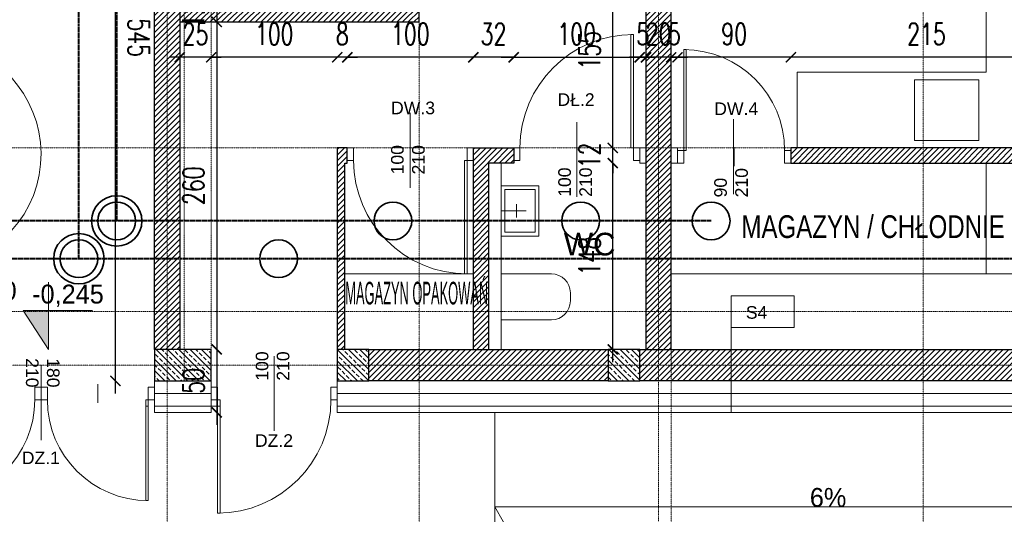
# Model space of a CAD drawing. Header units: millimetres. Extents: x -115268 to 140687, y -37779 to 24471.
# Tile 103 of 256: x 53173 to 53955, y -6718 to -6325. Entities that reach past the tile are written whole.
import ezdxf
from ezdxf.enums import TextEntityAlignment as Align

# ---------------------------------------------------------------- set-up
doc = ezdxf.new("R2010")
doc.units = ezdxf.units.MM
doc.header["$PDMODE"] = 2
doc.header["$PDSIZE"] = 1
for name, pattern in [('AUSGEZOGEN', [0]), ('DASHDOT', [1, 0.5, -0.25, 0, -0.25]), ('DASHED', [19.05, 12.7, -6.35])]:
    doc.linetypes.add(name, pattern=pattern)
doc.layers.get('0').update_dxf_attribs({"lineweight": 9})
for name, color, linetype, lineweight in [('A opis', 1, 'Continuous', 13), ('A stolarka', 4, 'Continuous', 9), ('A wyp ruchome', 253, 'Continuous', 9), ('A_CIENKA', 7, 'Continuous', 9), ('A_HATCH', 8, 'Continuous', 9), ('A_IZOLACJA', 8, 'ZIGZAG', 9), ('A_KONSTRUKCJA', 3, 'Continuous', 25), ('A_MUROWANE', 30, 'Continuous', 25), ('A_OSIE', 1, 'DASHDOT', 9), ('A_PRZERYW', 8, 'DASHED', 9), ('\x9dciany', 7, 'Continuous', 9)]:
    doc.layers.add(name, color=color, linetype=linetype, lineweight=lineweight)
doc.layers.add('A_WYMIAR', color=253, linetype='Continuous', lineweight=5, transparency=0.2)
doc.styles.add('Arial', font='arial.ttf')
doc.styles.add('Arial CE', font='arial.ttf')
doc.styles.add('romans 1-100', font='romans.shx', dxfattribs={"width": 0.7, "height": 17})
doc.linetypes.add('ZIGZAG', pattern='A,0.00254,-5.08,[131,ltypeshp.shx,S=5.08,R=0,X=-5.08,Y=0],-10.16,[131,ltypeshp.shx,S=5.08,R=180,X=5.08,Y=0],-5.08', length=20.32254)
doc.dimstyles.new('___SKALA_1_100', dxfattribs={"dimscale": 10, "dimtxt": 17, "dimasz": 0.8, "dimexe": 2, "dimexo": 2, "dimgap": 1, "dimtad": 1, "dimdec": 4, "dimrnd": 0.5, "dimdsep": 46, "dimtxsty": 'romans 1-100', "dimblk": 'ARCHTICK', "dimcen": 0.1, "dimdle": 1, "dimse1": 1, "dimse2": 1, "dimadec": 0, "dimazin": 0, "dimtfac": 1, "dimtdec": 4, "dimtix": 1, "dimtmove": 0, "dimatfit": 3, "dimldrblk": 'ARCHTICK', "dimfxl": 6, "dimfxlon": 1, "dimtolj": 1, "dimarcsym": 0})
pattern_1 = [(45, (0, -25), (-4.4901, 4.4901), []), (45, (4.49, -25), (-4.4901, 4.4901), [3.175, -1.5875])]

# ---------------------------------------------------------------- blocks, each defined once
blk = doc.blocks.new('AnonymMegaMac_nNn02')
at = {"layer": 'A stolarka', "color": 3, "linetype": 'AUSGEZOGEN', "lineweight": 0}
blk.add_line((39100.27, -9107.11), (39100.27, -9092.11), dxfattribs=at)
at = {"layer": 'A stolarka', "color": 7, "linetype": 'AUSGEZOGEN', "lineweight": 0}
for points in [[(39055.27, -9094.61), (39060.27, -9094.61), (39060.27, -9104.61), (39055.27, -9104.61)], [(39140.27, -9094.61), (39145.27, -9094.61), (39145.27, -9104.61), (39140.27, -9104.61)], [(39060.27, -9104.61), (39062.27, -9104.61), (39062.27, -9184.61), (39060.27, -9184.61)]]:
    blk.add_lwpolyline(points, close=True, dxfattribs=at)
at = {"layer": 'A stolarka', "color": 8, "linetype": 'AUSGEZOGEN', "lineweight": 0}
blk.add_arc((39060.27, -9104.61), 80, 270, 360, dxfattribs=at)
blk = doc.blocks.new('AnonymMegaMac_nNn03')
at = {"layer": 'A stolarka', "color": 3, "linetype": 'AUSGEZOGEN', "lineweight": 0}
blk.add_line((39190.27, -9107.11), (39190.27, -9092.11), dxfattribs=at)
at = {"layer": 'A stolarka', "color": 7, "linetype": 'AUSGEZOGEN', "lineweight": 0}
for points in [[(39150.27, -9094.61), (39145.27, -9094.61), (39145.27, -9104.61), (39150.27, -9104.61)], [(39235.27, -9094.61), (39230.27, -9094.61), (39230.27, -9104.61), (39235.27, -9104.61)], [(39230.27, -9104.61), (39228.27, -9104.61), (39228.27, -9184.61), (39230.27, -9184.61)]]:
    blk.add_lwpolyline(points, close=True, dxfattribs=at)
at = {"layer": 'A stolarka', "color": 8, "linetype": 'AUSGEZOGEN', "lineweight": 0}
blk.add_arc((39230.27, -9104.61), 80, 180, 270, dxfattribs=at)
blk = doc.blocks.new('AnonymMegaMac_nNn017')
at = {"layer": 'A stolarka', "color": 3, "linetype": 'AUSGEZOGEN', "lineweight": 0}
blk.add_line((39057.77, -8954.61), (39042.77, -8954.61), dxfattribs=at)
at = {"layer": 'A stolarka', "color": 7, "linetype": 'AUSGEZOGEN', "lineweight": 0}
for points in [[(39055.27, -8909.61), (39057.24, -8909.96), (39072.86, -8821.33), (39070.89, -8820.98)], [(39045.27, -8904.61), (39045.27, -8909.61), (39055.27, -8909.61), (39055.27, -8904.61)], [(39045.27, -8999.61), (39045.27, -9004.61), (39055.27, -9004.61), (39055.27, -8999.61)]]:
    blk.add_lwpolyline(points, close=True, dxfattribs=at)
at = {"layer": 'A stolarka', "color": 8, "linetype": 'AUSGEZOGEN', "lineweight": 0}
blk.add_arc((39055.27, -8909.61), 90, 270, 80, dxfattribs=at)
blk = doc.blocks.new('AnonymMegaMac_nNn023')
at = {"layer": 'A stolarka', "color": 3, "linetype": 'AUSGEZOGEN', "lineweight": 0}
blk.add_line((39695.27, -8904.11), (39695.27, -8919.11), dxfattribs=at)
at = {"layer": 'A stolarka', "color": 7, "linetype": 'AUSGEZOGEN', "lineweight": 0}
for points in [[(39655.27, -8906.61), (39657.27, -8906.61), (39657.27, -8826.61), (39655.27, -8826.61)], [(39650.27, -8916.61), (39655.27, -8916.61), (39655.27, -8906.61), (39650.27, -8906.61)], [(39735.27, -8916.61), (39740.27, -8916.61), (39740.27, -8906.61), (39735.27, -8906.61)]]:
    blk.add_lwpolyline(points, close=True, dxfattribs=at)
at = {"layer": 'A stolarka', "color": 8, "linetype": 'AUSGEZOGEN', "lineweight": 0}
blk.add_arc((39655.27, -8906.61), 80, 0, 90, dxfattribs=at)
blk = doc.blocks.new('bateria_nNn033')
at = {"layer": 'A wyp ruchome', "color": 8, "linetype": 'AUSGEZOGEN', "lineweight": 0}
for points in [[(39522.58, -8960), (39522.58, -8949.23)], [(39510.27, -8954.61), (39530.27, -8954.61)]]:
    blk.add_lwpolyline(points, dxfattribs=at)
blk = doc.blocks.new('bateria1_nNn032')
blk.add_blockref('bateria_nNn033', (0, 0))
blk = doc.blocks.new('AnonymMegaMac_nNn046')
at = {"layer": 'A stolarka', "color": 3, "linetype": 'AUSGEZOGEN', "lineweight": 0}
blk.add_line((39330.27, -9107.11), (39330.27, -9092.11), dxfattribs=at)
at = {"layer": 'A stolarka', "color": 7, "linetype": 'AUSGEZOGEN', "lineweight": 0}
for points in [[(39280.27, -9094.61), (39285.27, -9094.61), (39285.27, -9104.61), (39280.27, -9104.61)], [(39375.27, -9094.61), (39380.27, -9094.61), (39380.27, -9104.61), (39375.27, -9104.61)], [(39285.27, -9104.61), (39287.27, -9104.61), (39287.27, -9194.61), (39285.27, -9194.61)]]:
    blk.add_lwpolyline(points, close=True, dxfattribs=at)
at = {"layer": 'A stolarka', "color": 8, "linetype": 'AUSGEZOGEN', "lineweight": 0}
blk.add_arc((39285.27, -9104.61), 90, 270, 360, dxfattribs=at)
blk = doc.blocks.new('AnonymMegaMac_nNn047')
at = {"layer": 'A stolarka', "color": 3, "linetype": 'AUSGEZOGEN', "lineweight": 0}
blk.add_line((39438.27, -8917.11), (39438.27, -8902.11), dxfattribs=at)
at = {"layer": 'A stolarka', "color": 7, "linetype": 'AUSGEZOGEN', "lineweight": 0}
for points in [[(39393.27, -8904.61), (39388.27, -8904.61), (39388.27, -8914.61), (39393.27, -8914.61)], [(39488.27, -8904.61), (39483.27, -8904.61), (39483.27, -8914.61), (39488.27, -8914.61)], [(39483.27, -8914.61), (39481.27, -8914.61), (39481.27, -9004.61), (39483.27, -9004.61)]]:
    blk.add_lwpolyline(points, close=True, dxfattribs=at)
at = {"layer": 'A stolarka', "color": 8, "linetype": 'AUSGEZOGEN', "lineweight": 0}
blk.add_arc((39483.27, -8914.61), 90, 180, 270, dxfattribs=at)
blk = doc.blocks.new('AnonymMegaMac_nNn048')
at = {"layer": 'A stolarka', "color": 3, "linetype": 'AUSGEZOGEN', "lineweight": 0}
blk.add_line((39570.27, -8902.11), (39570.27, -8917.11), dxfattribs=at)
at = {"layer": 'A stolarka', "color": 7, "linetype": 'AUSGEZOGEN', "lineweight": 0}
for points in [[(39615.27, -8904.61), (39613.27, -8904.61), (39613.27, -8814.61), (39615.27, -8814.61)], [(39525.27, -8914.61), (39520.27, -8914.61), (39520.27, -8904.61), (39525.27, -8904.61)], [(39620.27, -8914.61), (39615.27, -8914.61), (39615.27, -8904.61), (39620.27, -8904.61)]]:
    blk.add_lwpolyline(points, close=True, dxfattribs=at)
at = {"layer": 'A stolarka', "color": 8, "linetype": 'AUSGEZOGEN', "lineweight": 0}
blk.add_arc((39615.27, -8904.61), 90, 90, 180, dxfattribs=at)
blk = doc.blocks.new('_ArchTick')
at = {"color": 0, "linetype": 'ByBlock', "const_width": 0.15}
blk.add_lwpolyline([(-0.5, -0.5), (0.5, 0.5)], dxfattribs=at)
blk = doc.blocks.new('*D221')
at = {"layer": 'A_WYMIAR', "color": 0, "lineweight": -2, "transparency": 16777216}
blk.add_line((51670.47, -7123.57), (54060.47, -7123.57), dxfattribs=at)
at = {"layer": 'Defpoints', "color": 0, "transparency": 16777216}
for p in [(51680.47, -4432.31), (54050.47, -6032.31), (54050.47, -7123.57)]:
    blk.add_point(p, dxfattribs=at)
at = {"layer": 'A_WYMIAR', "color": 0, "lineweight": -2, "transparency": 16777216, "xscale": 8, "yscale": 8, "zscale": 8, "rotation": 180}
blk.add_blockref('_ArchTick', (51680.47, -7123.57), dxfattribs=at)
at = {"layer": 'A_WYMIAR', "color": 0, "lineweight": -2, "transparency": 16777216, "xscale": 8, "yscale": 8, "zscale": 8}
blk.add_blockref('_ArchTick', (54050.47, -7123.57), dxfattribs=at)
at = {"layer": 'A_WYMIAR', "color": 0, "transparency": 16777216, "insert": (52865.47, -7105.07), "char_height": 17, "attachment_point": 5, "style": 'romans 1-100'}
blk.add_mtext('\\A1;2370', dxfattribs=at)
blk = doc.blocks.new('*D297')
at = {"layer": 'A_WYMIAR', "color": 0, "lineweight": -2, "transparency": 16777216}
for p, q in [((53329.9, -6314.63), (53329.9, -6306.63)), ((53329.9, -6314.63), (53329.9, -6326.63)), ((53329.9, -6326.63), (53329.9, -6334.63))]:
    blk.add_line(p, q, dxfattribs=at)
at = {"layer": 'Defpoints', "color": 0, "transparency": 16777216}
for p in [(53329.84, -6314.63), (53329.84, -6326.63), (53329.9, -6326.63)]:
    blk.add_point(p, dxfattribs=at)
at = {"layer": 'A_WYMIAR', "color": 0, "lineweight": -2, "transparency": 16777216, "xscale": 8, "yscale": 8, "zscale": 8}
for p, rotation in [((53329.9, -6314.63), 270), ((53329.9, -6326.63), 90)]:
    blk.add_blockref('_ArchTick', p, dxfattribs=dict(at, rotation=rotation))
at = {"layer": 'A_WYMIAR', "color": 0, "transparency": 16777216, "insert": (53311.4, -6320.63), "char_height": 17, "attachment_point": 5, "rotation": 90, "style": 'romans 1-100'}
blk.add_mtext('\\A1;12', dxfattribs=at)
blk = doc.blocks.new('*D298')
at = {"layer": 'A_WYMIAR', "color": 0, "lineweight": -2, "transparency": 16777216}
blk.add_line((53329.9, -6316.63), (53329.9, -6596.63), dxfattribs=at)
at = {"layer": 'Defpoints', "color": 0, "transparency": 16777216}
for p in [(53329.84, -6326.63), (53325.47, -6586.63), (53329.9, -6586.63)]:
    blk.add_point(p, dxfattribs=at)
at = {"layer": 'A_WYMIAR', "color": 0, "lineweight": -2, "transparency": 16777216, "xscale": 8, "yscale": 8, "zscale": 8}
for p, rotation in [((53329.9, -6326.63), 90), ((53329.9, -6586.63), 270)]:
    blk.add_blockref('_ArchTick', p, dxfattribs=dict(at, rotation=rotation))
at = {"layer": 'A_WYMIAR', "color": 0, "transparency": 16777216, "insert": (53311.4, -6456.63), "char_height": 17, "attachment_point": 5, "rotation": 90, "style": 'romans 1-100'}
blk.add_mtext('\\A1;260', dxfattribs=at)
blk = doc.blocks.new('*D299')
at = {"layer": 'A_WYMIAR', "color": 0, "lineweight": -2, "transparency": 16777216}
blk.add_line((53329.9, -6576.63), (53329.9, -6646.63), dxfattribs=at)
at = {"layer": 'Defpoints', "color": 0, "transparency": 16777216}
for p in [(53325.47, -6586.63), (53325.47, -6636.63), (53329.9, -6636.63)]:
    blk.add_point(p, dxfattribs=at)
at = {"layer": 'A_WYMIAR', "color": 0, "lineweight": -2, "transparency": 16777216, "xscale": 8, "yscale": 8, "zscale": 8}
for p, rotation in [((53329.9, -6586.63), 90), ((53329.9, -6636.63), 270)]:
    blk.add_blockref('_ArchTick', p, dxfattribs=dict(at, rotation=rotation))
at = {"layer": 'A_WYMIAR', "color": 0, "transparency": 16777216, "insert": (53311.4, -6611.63), "char_height": 17, "attachment_point": 5, "rotation": 90, "style": 'romans 1-100'}
blk.add_mtext('\\A1;50', dxfattribs=at)
blk = doc.blocks.new('*D599')
at = {"layer": 'A_WYMIAR', "color": 0, "lineweight": -2, "transparency": 16777216}
blk.add_line((54010.47, -6354.69), (53775.47, -6354.69), dxfattribs=at)
at = {"layer": 'Defpoints', "color": 0, "transparency": 16777216}
for p in [(53785.47, -6354.69), (53785.47, -6426.63), (54000.47, -6426.63)]:
    blk.add_point(p, dxfattribs=at)
at = {"layer": 'A_WYMIAR', "color": 0, "lineweight": -2, "transparency": 16777216, "xscale": 8, "yscale": 8, "zscale": 8, "rotation": 180}
blk.add_blockref('_ArchTick', (53785.47, -6354.69), dxfattribs=at)
at = {"layer": 'A_WYMIAR', "color": 0, "lineweight": -2, "transparency": 16777216, "xscale": 8, "yscale": 8, "zscale": 8}
blk.add_blockref('_ArchTick', (54000.47, -6354.69), dxfattribs=at)
at = {"layer": 'A_WYMIAR', "color": 0, "transparency": 16777216, "insert": (53892.97, -6336.19), "char_height": 17, "attachment_point": 5, "style": 'romans 1-100'}
blk.add_mtext('\\A1;215', dxfattribs=at)
blk = doc.blocks.new('*D600')
at = {"layer": 'A_WYMIAR', "color": 0, "lineweight": -2, "transparency": 16777216}
blk.add_line((53795.47, -6354.69), (53685.47, -6354.69), dxfattribs=at)
at = {"layer": 'Defpoints', "color": 0, "transparency": 16777216}
for p in [(53695.47, -6354.69), (53785.47, -6426.63), (53695.47, -6438.63)]:
    blk.add_point(p, dxfattribs=at)
at = {"layer": 'A_WYMIAR', "color": 0, "lineweight": -2, "transparency": 16777216, "xscale": 8, "yscale": 8, "zscale": 8, "rotation": 180}
blk.add_blockref('_ArchTick', (53695.47, -6354.69), dxfattribs=at)
at = {"layer": 'A_WYMIAR', "color": 0, "lineweight": -2, "transparency": 16777216, "xscale": 8, "yscale": 8, "zscale": 8}
blk.add_blockref('_ArchTick', (53785.47, -6354.69), dxfattribs=at)
at = {"layer": 'A_WYMIAR', "color": 0, "transparency": 16777216, "insert": (53740.47, -6336.19), "char_height": 17, "attachment_point": 5, "style": 'romans 1-100'}
blk.add_mtext('\\A1;90', dxfattribs=at)
blk = doc.blocks.new('*D601')
at = {"layer": 'A_WYMIAR', "color": 0, "lineweight": -2, "transparency": 16777216}
for p, q in [((53690.47, -6354.69), (53682.47, -6354.69)), ((53695.47, -6354.69), (53690.47, -6354.69)), ((53695.47, -6354.69), (53703.47, -6354.69))]:
    blk.add_line(p, q, dxfattribs=at)
at = {"layer": 'Defpoints', "color": 0, "transparency": 16777216}
for p in [(53690.47, -6354.69), (53690.47, -6438.63), (53695.47, -6438.63)]:
    blk.add_point(p, dxfattribs=at)
at = {"layer": 'A_WYMIAR', "color": 0, "lineweight": -2, "transparency": 16777216, "xscale": 8, "yscale": 8, "zscale": 8}
blk.add_blockref('_ArchTick', (53690.47, -6354.69), dxfattribs=at)
at = {"layer": 'A_WYMIAR', "color": 0, "lineweight": -2, "transparency": 16777216, "xscale": 8, "yscale": 8, "zscale": 8, "rotation": 180}
blk.add_blockref('_ArchTick', (53695.47, -6354.69), dxfattribs=at)
at = {"layer": 'A_WYMIAR', "color": 0, "transparency": 16777216, "insert": (53692.97, -6336.19), "char_height": 17, "attachment_point": 5, "style": 'romans 1-100'}
blk.add_mtext('\\A1;5', dxfattribs=at)
blk = doc.blocks.new('*D602')
at = {"layer": 'A_WYMIAR', "color": 0, "lineweight": -2, "transparency": 16777216}
for p, q in [((53670.47, -6354.69), (53662.47, -6354.69)), ((53690.47, -6354.69), (53670.47, -6354.69)), ((53690.47, -6354.69), (53698.47, -6354.69))]:
    blk.add_line(p, q, dxfattribs=at)
at = {"layer": 'Defpoints', "color": 0, "transparency": 16777216}
for p in [(53670.47, -6354.69), (53670.47, -6438.63), (53690.47, -6438.63)]:
    blk.add_point(p, dxfattribs=at)
at = {"layer": 'A_WYMIAR', "color": 0, "lineweight": -2, "transparency": 16777216, "xscale": 8, "yscale": 8, "zscale": 8}
blk.add_blockref('_ArchTick', (53670.47, -6354.69), dxfattribs=at)
at = {"layer": 'A_WYMIAR', "color": 0, "lineweight": -2, "transparency": 16777216, "xscale": 8, "yscale": 8, "zscale": 8, "rotation": 180}
blk.add_blockref('_ArchTick', (53690.47, -6354.69), dxfattribs=at)
at = {"layer": 'A_WYMIAR', "color": 0, "transparency": 16777216, "insert": (53680.47, -6336.19), "char_height": 17, "attachment_point": 5, "style": 'romans 1-100'}
blk.add_mtext('\\A1;20', dxfattribs=at)
blk = doc.blocks.new('*D603')
at = {"layer": 'A_WYMIAR', "color": 0, "lineweight": -2, "transparency": 16777216}
for p, q in [((53665.47, -6354.69), (53657.47, -6354.69)), ((53670.47, -6354.69), (53665.47, -6354.69)), ((53670.47, -6354.69), (53678.47, -6354.69))]:
    blk.add_line(p, q, dxfattribs=at)
at = {"layer": 'Defpoints', "color": 0, "transparency": 16777216}
for p in [(53665.47, -6354.69), (53665.47, -6438.63), (53670.47, -6438.63)]:
    blk.add_point(p, dxfattribs=at)
at = {"layer": 'A_WYMIAR', "color": 0, "lineweight": -2, "transparency": 16777216, "xscale": 8, "yscale": 8, "zscale": 8}
blk.add_blockref('_ArchTick', (53665.47, -6354.69), dxfattribs=at)
at = {"layer": 'A_WYMIAR', "color": 0, "lineweight": -2, "transparency": 16777216, "xscale": 8, "yscale": 8, "zscale": 8, "rotation": 180}
blk.add_blockref('_ArchTick', (53670.47, -6354.69), dxfattribs=at)
at = {"layer": 'A_WYMIAR', "color": 0, "transparency": 16777216, "insert": (53667.97, -6336.19), "char_height": 17, "attachment_point": 5, "style": 'romans 1-100'}
blk.add_mtext('\\A1;5', dxfattribs=at)
blk = doc.blocks.new('*D604')
at = {"layer": 'A_WYMIAR', "color": 0, "lineweight": -2, "transparency": 16777216}
for p, q in [((53533.47, -6354.69), (53525.47, -6354.69)), ((53565.47, -6354.69), (53533.47, -6354.69)), ((53565.47, -6354.69), (53573.47, -6354.69))]:
    blk.add_line(p, q, dxfattribs=at)
at = {"layer": 'Defpoints', "color": 0, "transparency": 16777216}
for p in [(53533.47, -6354.69), (53533.47, -6426.63), (53565.47, -6438.63)]:
    blk.add_point(p, dxfattribs=at)
at = {"layer": 'A_WYMIAR', "color": 0, "lineweight": -2, "transparency": 16777216, "xscale": 8, "yscale": 8, "zscale": 8}
blk.add_blockref('_ArchTick', (53533.47, -6354.69), dxfattribs=at)
at = {"layer": 'A_WYMIAR', "color": 0, "lineweight": -2, "transparency": 16777216, "xscale": 8, "yscale": 8, "zscale": 8, "rotation": 180}
blk.add_blockref('_ArchTick', (53565.47, -6354.69), dxfattribs=at)
at = {"layer": 'A_WYMIAR', "color": 0, "transparency": 16777216, "insert": (53549.47, -6336.19), "char_height": 17, "attachment_point": 5, "style": 'romans 1-100'}
blk.add_mtext('\\A1;32', dxfattribs=at)
blk = doc.blocks.new('*D605')
at = {"layer": 'A_WYMIAR', "color": 0, "lineweight": -2, "transparency": 16777216}
blk.add_line((53543.47, -6354.69), (53423.47, -6354.69), dxfattribs=at)
at = {"layer": 'Defpoints', "color": 0, "transparency": 16777216}
for p in [(53433.47, -6354.69), (53433.47, -6426.63), (53533.47, -6426.63)]:
    blk.add_point(p, dxfattribs=at)
at = {"layer": 'A_WYMIAR', "color": 0, "lineweight": -2, "transparency": 16777216, "xscale": 8, "yscale": 8, "zscale": 8, "rotation": 180}
blk.add_blockref('_ArchTick', (53433.47, -6354.69), dxfattribs=at)
at = {"layer": 'A_WYMIAR', "color": 0, "lineweight": -2, "transparency": 16777216, "xscale": 8, "yscale": 8, "zscale": 8}
blk.add_blockref('_ArchTick', (53533.47, -6354.69), dxfattribs=at)
at = {"layer": 'A_WYMIAR', "color": 0, "transparency": 16777216, "insert": (53483.47, -6336.19), "char_height": 17, "attachment_point": 5, "style": 'romans 1-100'}
blk.add_mtext('\\A1;100', dxfattribs=at)
blk = doc.blocks.new('*D606')
at = {"layer": 'A_WYMIAR', "color": 0, "lineweight": -2, "transparency": 16777216}
for p, q in [((53425.47, -6354.69), (53417.47, -6354.69)), ((53433.47, -6354.69), (53425.47, -6354.69)), ((53433.47, -6354.69), (53441.47, -6354.69))]:
    blk.add_line(p, q, dxfattribs=at)
at = {"layer": 'Defpoints', "color": 0, "transparency": 16777216}
for p in [(53425.47, -6354.69), (53425.47, -6426.63), (53433.47, -6426.63)]:
    blk.add_point(p, dxfattribs=at)
at = {"layer": 'A_WYMIAR', "color": 0, "lineweight": -2, "transparency": 16777216, "xscale": 8, "yscale": 8, "zscale": 8}
blk.add_blockref('_ArchTick', (53425.47, -6354.69), dxfattribs=at)
at = {"layer": 'A_WYMIAR', "color": 0, "lineweight": -2, "transparency": 16777216, "xscale": 8, "yscale": 8, "zscale": 8, "rotation": 180}
blk.add_blockref('_ArchTick', (53433.47, -6354.69), dxfattribs=at)
at = {"layer": 'A_WYMIAR', "color": 0, "transparency": 16777216, "insert": (53429.47, -6336.19), "char_height": 17, "attachment_point": 5, "style": 'romans 1-100'}
blk.add_mtext('\\A1;8', dxfattribs=at)
blk = doc.blocks.new('*D607')
at = {"layer": 'A_WYMIAR', "color": 0, "lineweight": -2, "transparency": 16777216}
blk.add_line((53435.47, -6354.69), (53315.47, -6354.69), dxfattribs=at)
at = {"layer": 'Defpoints', "color": 0, "transparency": 16777216}
for p in [(53325.47, -6354.69), (53425.47, -6426.63), (53325.47, -6586.63)]:
    blk.add_point(p, dxfattribs=at)
at = {"layer": 'A_WYMIAR', "color": 0, "lineweight": -2, "transparency": 16777216, "xscale": 8, "yscale": 8, "zscale": 8, "rotation": 180}
blk.add_blockref('_ArchTick', (53325.47, -6354.69), dxfattribs=at)
at = {"layer": 'A_WYMIAR', "color": 0, "lineweight": -2, "transparency": 16777216, "xscale": 8, "yscale": 8, "zscale": 8}
blk.add_blockref('_ArchTick', (53425.47, -6354.69), dxfattribs=at)
at = {"layer": 'A_WYMIAR', "color": 0, "transparency": 16777216, "insert": (53375.47, -6336.19), "char_height": 17, "attachment_point": 5, "style": 'romans 1-100'}
blk.add_mtext('\\A1;100', dxfattribs=at)
blk = doc.blocks.new('*D608')
at = {"layer": 'A_WYMIAR', "color": 0, "lineweight": -2, "transparency": 16777216}
for p, q in [((53300.47, -6354.69), (53292.47, -6354.69)), ((53325.47, -6354.69), (53300.47, -6354.69)), ((53325.47, -6354.69), (53333.47, -6354.69))]:
    blk.add_line(p, q, dxfattribs=at)
at = {"layer": 'Defpoints', "color": 0, "transparency": 16777216}
for p in [(53300.47, -6354.69), (53300.47, -6586.63), (53325.47, -6586.63)]:
    blk.add_point(p, dxfattribs=at)
at = {"layer": 'A_WYMIAR', "color": 0, "lineweight": -2, "transparency": 16777216, "xscale": 8, "yscale": 8, "zscale": 8}
blk.add_blockref('_ArchTick', (53300.47, -6354.69), dxfattribs=at)
at = {"layer": 'A_WYMIAR', "color": 0, "lineweight": -2, "transparency": 16777216, "xscale": 8, "yscale": 8, "zscale": 8, "rotation": 180}
blk.add_blockref('_ArchTick', (53325.47, -6354.69), dxfattribs=at)
at = {"layer": 'A_WYMIAR', "color": 0, "transparency": 16777216, "insert": (53312.97, -6336.19), "char_height": 17, "attachment_point": 5, "style": 'romans 1-100'}
blk.add_mtext('\\A1;25', dxfattribs=at)
blk = doc.blocks.new('*D614')
at = {"layer": 'A_WYMIAR', "color": 0, "lineweight": -2, "transparency": 16777216}
blk.add_line((53644.09, -6596.63), (53644.09, -6428.63), dxfattribs=at)
at = {"layer": 'Defpoints', "color": 0, "transparency": 16777216}
for p in [(53644.09, -6438.63), (53670.47, -6438.63), (53670.47, -6586.63)]:
    blk.add_point(p, dxfattribs=at)
at = {"layer": 'A_WYMIAR', "color": 0, "lineweight": -2, "transparency": 16777216, "xscale": 8, "yscale": 8, "zscale": 8}
for p, rotation in [((53644.09, -6438.63), 90), ((53644.09, -6586.63), 270)]:
    blk.add_blockref('_ArchTick', p, dxfattribs=dict(at, rotation=rotation))
at = {"layer": 'A_WYMIAR', "color": 0, "transparency": 16777216, "insert": (53625.59, -6512.63), "char_height": 17, "attachment_point": 5, "rotation": 90, "style": 'romans 1-100'}
blk.add_mtext('\\A1;148', dxfattribs=at)
blk = doc.blocks.new('*D615')
at = {"layer": 'A_WYMIAR', "color": 0, "lineweight": -2, "transparency": 16777216}
for p, q in [((53644.09, -6426.63), (53644.09, -6418.63)), ((53644.09, -6438.63), (53644.09, -6426.63)), ((53644.09, -6438.63), (53644.09, -6446.63))]:
    blk.add_line(p, q, dxfattribs=at)
at = {"layer": 'Defpoints', "color": 0, "transparency": 16777216}
for p in [(53644.09, -6426.63), (53665.47, -6426.63), (53670.47, -6438.63)]:
    blk.add_point(p, dxfattribs=at)
at = {"layer": 'A_WYMIAR', "color": 0, "lineweight": -2, "transparency": 16777216, "xscale": 8, "yscale": 8, "zscale": 8}
for p, rotation in [((53644.09, -6426.63), 270), ((53644.09, -6438.63), 90)]:
    blk.add_blockref('_ArchTick', p, dxfattribs=dict(at, rotation=rotation))
at = {"layer": 'A_WYMIAR', "color": 0, "transparency": 16777216, "insert": (53625.59, -6432.63), "char_height": 17, "attachment_point": 5, "rotation": 90, "style": 'romans 1-100'}
blk.add_mtext('\\A1;12', dxfattribs=at)
blk = doc.blocks.new('*D616')
at = {"layer": 'A_WYMIAR', "color": 0, "lineweight": -2, "transparency": 16777216}
blk.add_line((53644.09, -6436.63), (53644.09, -6261.63), dxfattribs=at)
at = {"layer": 'Defpoints', "color": 0, "transparency": 16777216}
for p in [(53644.09, -6271.63), (53670.47, -6271.63), (53665.47, -6426.63)]:
    blk.add_point(p, dxfattribs=at)
at = {"layer": 'A_WYMIAR', "color": 0, "lineweight": -2, "transparency": 16777216, "xscale": 8, "yscale": 8, "zscale": 8}
for p, rotation in [((53644.09, -6271.63), 90), ((53644.09, -6426.63), 270)]:
    blk.add_blockref('_ArchTick', p, dxfattribs=dict(at, rotation=rotation))
at = {"layer": 'A_WYMIAR', "color": 0, "transparency": 16777216, "insert": (53625.59, -6349.13), "char_height": 17, "attachment_point": 5, "rotation": 90, "style": 'romans 1-100'}
blk.add_mtext('\\A1;155', dxfattribs=at)
blk = doc.blocks.new('*D630')
at = {"layer": 'A_WYMIAR', "color": 0, "lineweight": -2, "transparency": 16777216}
blk.add_line((53555.47, -6354.69), (53675.47, -6354.69), dxfattribs=at)
at = {"layer": 'Defpoints', "color": 0, "transparency": 16777216}
for p in [(53665.47, -6354.69), (53565.47, -6426.63), (53665.47, -6426.63)]:
    blk.add_point(p, dxfattribs=at)
at = {"layer": 'A_WYMIAR', "color": 0, "lineweight": -2, "transparency": 16777216, "xscale": 8, "yscale": 8, "zscale": 8, "rotation": 180}
blk.add_blockref('_ArchTick', (53565.47, -6354.69), dxfattribs=at)
at = {"layer": 'A_WYMIAR', "color": 0, "lineweight": -2, "transparency": 16777216, "xscale": 8, "yscale": 8, "zscale": 8}
blk.add_blockref('_ArchTick', (53665.47, -6354.69), dxfattribs=at)
at = {"layer": 'A_WYMIAR', "color": 0, "transparency": 16777216, "insert": (53615.47, -6336.19), "char_height": 17, "attachment_point": 5, "style": 'romans 1-100'}
blk.add_mtext('\\A1;100', dxfattribs=at)
blk = doc.blocks.new('*D485')
at = {"layer": 'A_WYMIAR', "color": 0, "lineweight": -2, "ltscale": 0.5, "transparency": 16777216}
blk.add_line((53249.47, -6621.63), (53249.47, -6056.63), dxfattribs=at)
at = {"layer": 'Defpoints', "color": 0, "ltscale": 0.5, "transparency": 16777216}
for p in [(53249.47, -6066.63), (53280.47, -6066.63), (53280.47, -6611.63)]:
    blk.add_point(p, dxfattribs=at)
at = {"layer": 'A_WYMIAR', "color": 0, "lineweight": -2, "ltscale": 0.5, "transparency": 16777216, "xscale": 8, "yscale": 8, "zscale": 8}
for p, rotation in [((53249.47, -6066.63), 89.99999999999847), ((53249.47, -6611.63), 269.9999999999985)]:
    blk.add_blockref('_ArchTick', p, dxfattribs=dict(at, rotation=rotation))
at = {"layer": 'A_WYMIAR', "color": 0, "ltscale": 0.5, "transparency": 16777216, "insert": (53267.97, -6339.13), "char_height": 17, "attachment_point": 5, "rotation": 270, "style": 'romans 1-100'}
blk.add_mtext('\\A1;545', dxfattribs=at)
blk = doc.blocks.new('*U2072')
at = {"lineweight": 5, "ltscale": 0.25}
h = blk.add_hatch(dxfattribs=at)
h.set_pattern_fill('ANSI33', color=256, style=0)
h.set_pattern_definition(pattern_1)
h.paths.add_polyline_path([(0, 0), (0, -45), (25, -45), (25, 0)])
blk.add_lwpolyline([(0, 0), (0, -45), (25, -45), (25, 0)], close=True)
blk = doc.blocks.new('*U2074')
at = {"lineweight": 5, "ltscale": 0.25}
h = blk.add_hatch(dxfattribs=at)
h.set_pattern_fill('ANSI33', color=256, style=0)
h.set_pattern_definition(pattern_1)
h.paths.add_polyline_path([(0, 0), (0, -25), (25, -25), (25, 0)])
blk.add_lwpolyline([(0, 0), (0, -25), (25, -25), (25, 0)], close=True)
blk = doc.blocks.new('1 słupy parter Wola swietlica')
blk.add_lwpolyline([(1562.5, -2332.5), (1562.5, -2357.5), (1607.5, -2357.5), (1607.5, -2332.5)], close=True)
at = {"rotation": 90}
for name, p in [('*U2072', (1562.5, -2357.5)), ('*U2074', (1707.5, -2357.5)), ('*U2074', (1922.5, -2357.5))]:
    blk.add_blockref(name, p, dxfattribs=at)

msp = doc.modelspace()

# ---------------------------------------------------------------- hatches: boundary and pattern name
at = {"layer": 'A_CIENKA', "transparency": 33554687}
h = msp.add_hatch(color=256, dxfattribs=at)
h.dxf.hatch_style = 1
h.paths.add_polyline_path([(53196.3507, -6555.80654), (53176.3507, -6555.80654), (53196.3507, -6586.58962)])
at = {"layer": 'A_HATCH', "transparency": 33554687}
h = msp.add_hatch(dxfattribs=at)
h.set_pattern_fill('ANSI31', color=256, angle=-2e-14)
h.paths.add_polyline_path([(53465.46936, -5846.62645), (53450.46936, -5846.62645), (53450.46936, -6126.62645), (53300.46936, -6126.62645), (53300.46936, -6138.62645), (53490.46936, -6138.62645), (53490.46936, -6126.62645), (53465.46936, -6126.62645)])
h.paths.add_polyline_path([(53490.46936, -6314.62645), (53300.46936, -6314.62645), (53300.46936, -6326.62645), (53490.46936, -6326.62645)])
h.paths.add_polyline_path([(53490.46936, -6138.62645), (53480.46936, -6138.62645), (53480.46936, -6226.62645), (53490.46936, -6226.62645)])
h.paths.add_polyline_path([(53670.46936, -6126.62645), (53580.46936, -6126.62645), (53580.46936, -6138.62645), (53670.46936, -6138.62645)])
h.paths.add_polyline_path([(53545.47048, -6438.62639), (53555.47048, -6438.62639), (53565.46936, -6438.62645), (53565.46936, -6426.62645), (53533.47048, -6426.62645), (53533.47048, -6586.62645), (53545.47048, -6586.62645)])
h.paths.add_polyline_path([(53433.47048, -6426.62645), (53425.46936, -6426.62645), (53425.46936, -6586.62645), (53431.46936, -6586.62645), (53431.46936, -6438.62645), (53433.47048, -6438.62645)])
h.paths.add_polyline_path([(54000.46936, -6426.62645), (53785.46936, -6426.62645), (53785.46936, -6438.62645), (54000.46936, -6438.62645)])
h.paths.add_polyline_path([(52725.46534, -6370.63328), (52700.46936, -6370.63328), (52700.46936, -6382.63365), (52725.46534, -6382.63365)])
h.paths.add_polyline_path([(52835.46534, -6370.63328), (52830.46534, -6370.63328), (52820.46534, -6370.63328), (52815.46534, -6370.63328), (52815.46534, -6382.63365), (52835.46534, -6382.63365)])
h.paths.add_polyline_path([(52965.46936, -6370.63328), (52925.46534, -6370.63328), (52925.46534, -6382.63365), (52965.46936, -6382.63365)])
h.paths.add_polyline_path([(53080.46936, -6370.63328), (53055.46936, -6370.63328), (53055.46936, -6382.63365), (53080.46936, -6382.63365)])
h.paths.add_polyline_path([(52960.46936, -6225.63109), (52950.46936, -6225.63118), (52950.46936, -6370.63328), (52960.46936, -6370.63328)])
h.paths.add_polyline_path([(53080.46936, -6198.63005), (52700.46936, -6198.63005), (52700.46936, -6210.63005), (53080.46936, -6210.63005)])
h.paths.add_polyline_path([(52960.46936, -6210.63005), (52950.46936, -6210.63005), (52950.46936, -6225.63118), (52960.46936, -6225.63109)])
h.paths.add_polyline_path([(52960.46936, -6183.62902), (52950.46936, -6183.62893), (52950.46936, -6198.63005), (52960.46936, -6198.63005)])
h.paths.add_polyline_path([(52960.46936, -6038.62683), (52950.46936, -6038.62683), (52950.46936, -6183.62893), (52960.46936, -6183.62902)])
h.paths.add_polyline_path([(52965.46936, -6026.62645), (52925.46534, -6026.62645), (52925.46534, -6038.62683), (52965.46936, -6038.62683)])
h.paths.add_polyline_path([(53080.46936, -6026.62645), (53055.46936, -6026.62645), (53055.46936, -6038.62683), (53080.46936, -6038.62683)])
h.paths.add_polyline_path([(52835.46534, -6026.62645), (52815.46534, -6026.62645), (52815.46534, -6038.62683), (52820.46534, -6038.62683), (52830.46534, -6038.62683), (52835.46534, -6038.62683)])
h.paths.add_polyline_path([(52725.46534, -6026.62645), (52700.46936, -6026.62645), (52700.46936, -6038.62683), (52725.46534, -6038.62683)])
h.paths.add_polyline_path([(52830.46534, -6038.62683), (52820.46534, -6038.62683), (52820.46534, -6183.62781), (52830.4602, -6183.62789), (52830.46534, -6183.62639)])
h.paths.add_polyline_path([(52830.46534, -6183.62789), (52820.46534, -6183.62781), (52820.46534, -6198.63005), (52830.46534, -6198.63005)])
h.paths.add_polyline_path([(52830.46534, -6210.63005), (52820.46534, -6210.63005), (52820.46534, -6370.63332), (52830.46534, -6370.63324)])
h = msp.add_hatch(dxfattribs=at)
h.set_pattern_fill('ANSI31', color=256, angle=-2e-14)
h.paths.add_polyline_path([(53100.46936, -6526.62645), (53080.46936, -6526.62645), (53080.46936, -6586.62645), (53100.46936, -6586.62645)])
h.paths.add_polyline_path([(53300.46936, -6239.12645), (53280.46936, -6239.12645), (53280.46936, -6586.62645), (53300.46936, -6586.62645)])
h.paths.add_polyline_path([(53690.46936, -6271.62645), (53680.46936, -6271.62645), (53670.46936, -6271.62645), (53670.46936, -6586.62645), (53690.46936, -6586.62645)])
h = msp.add_hatch(dxfattribs=at)
h.set_pattern_fill('ANSI31', color=256, angle=-2e-14)
h.paths.add_polyline_path([(54025.46936, -6426.62645), (54000.46936, -6426.62645), (54000.46936, -6586.62645), (53665.46936, -6586.62645), (53665.46936, -6611.62645), (54025.46936, -6611.62645)])
h = msp.add_hatch(dxfattribs=at)
h.set_pattern_fill('ANSI31', color=256, angle=-2e-14)
h.paths.add_polyline_path([(53640.46936, -6586.62645), (53450.46936, -6586.62645), (53450.46936, -6611.62645), (53640.46936, -6611.62645)])

# ---------------------------------------------------------------- linework, layer by layer
for p, q in [((53273.46936, -6626.62645), (53280.46936, -6626.62645)), ((53550.46936, -6786.62645), (53550.46936, -6636.62645)), ((53550.46936, -6711.62645), (54050.46936, -6711.62645)), ((53550.46936, -6711.62645), (53593.77063, -6786.62645))]:
    msp.add_line(p, q)
at = {"ltscale": 0.5}
for points in [[(53280.46936, -6636.62645), (53280.46936, -6611.62645)], [(53425.47148, -6636.62645), (53425.47148, -6611.62645)]]:
    msp.add_lwpolyline(points, dxfattribs=at)
at = {"layer": 'A opis', "color": 0, "ltscale": 0.5}
for p, q in [((53483.47048, -6398.78095), (53483.47048, -6458.27866)), ((53615.51708, -6465.60557), (53615.51708, -6406.10785)), ((53739.93926, -6463.33023), (53739.93926, -6403.83252)), ((53375.46936, -6651.37531), (53375.46936, -6591.8776)), ((53190.46936, -6658.62417), (53190.46936, -6599.12645))]:
    msp.add_line(p, q, dxfattribs=at)
at = {"layer": 'A wyp ruchome'}
for p, q in [((53883.46936, -6420.62645), (53883.46936, -6372.62645)), ((53431.46936, -6526.62645), (53533.47048, -6526.62645))]:
    msp.add_line(p, q, dxfattribs=at)
for points in [[(53790.46936, -5846.62645), (53790.46936, -5906.62645), (53940.46936, -5906.62645), (53940.46936, -6026.62645), (53940.46936, -6026.62645), (53940.46936, -6366.62645)], [(53940.46936, -6366.62645), (53790.46936, -6366.62645), (53790.46936, -6366.62645), (53790.46936, -6426.62645)], [(53883.46936, -6372.62645), (53934.46936, -6372.62645), (53934.46936, -6420.62645), (53883.46936, -6420.62645)], [(53545.47048, -6586.62639), (53555.47048, -6586.62639), (53555.47048, -6438.62639), (53545.47048, -6438.62639)], [(53940.46936, -6438.62645), (53940.46936, -6526.62645)], [(53690.46936, -6526.62645), (53690.46936, -6526.62645), (54000.46936, -6526.62645)]]:
    msp.add_lwpolyline(points, dxfattribs=at)
for points in [[(53585.47039, -6496.62645), (53585.47039, -6456.62645), (53555.47039, -6456.62645), (53555.47039, -6496.62645)], [(53582.47039, -6493.62645), (53582.47039, -6459.62645), (53558.47039, -6459.62645), (53558.47039, -6493.62645)]]:
    msp.add_lwpolyline(points, close=True, dxfattribs=at)
msp.add_lwpolyline([(53555.4696, -6563.12808), (53595.4696, -6563.12808, 0.414213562), (53610.4696, -6548.12808), (53610.46912, -6541.62763, 0.414204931), (53595.46956, -6526.62763), (53555.47015, -6526.62645), (53555.47063, -6563.12808)], format="xyb", dxfattribs=at)
at = {"layer": 'A_CIENKA'}
for points in [[(54025.46936, -6426.62645), (54025.46936, -6611.62645), (53425.46936, -6611.62645)], [(54045.46936, -6426.62645), (54045.46936, -6631.62645), (53425.46936, -6631.62645)], [(53196.3507, -6533.16148), (53196.3507, -6586.58962), (53176.3507, -6555.80654), (53196.3507, -6555.80654), (53231.26109, -6555.80654)], [(53275.46936, -6631.62645), (53273.46936, -6631.62645)], [(53332.46936, -6631.62645), (53280.46936, -6631.62645)]]:
    msp.add_lwpolyline(points, dxfattribs=at)
at = {"layer": 'A_IZOLACJA', "ltscale": 0.015}
msp.add_lwpolyline([(54035.46936, -6426.62645), (54035.46936, -6621.62645), (53425.46936, -6621.62645)], dxfattribs=at)
at = {"layer": 'A_IZOLACJA', "ltscale": 0.01}
msp.add_lwpolyline([(53325.46936, -6621.62645), (53280.46936, -6621.62645)], dxfattribs=at)
at = {"layer": 'A_KONSTRUKCJA', "color": 177, "linetype": 'DASHED', "lineweight": 40, "ltscale": 0.05, "true_color": 0x293189}
for p, q in [((53250.46936, -6484.63005), (53250.46936, -4669.875)), ((53722.15285, -6484.63005), (52649.45651, -6484.63005))]:
    msp.add_line(p, q, dxfattribs=at)
at = {"layer": 'A_KONSTRUKCJA', "color": 240, "linetype": 'DASHED', "lineweight": 40, "ltscale": 0.05, "true_color": 0xed1f24}
for p, q in [((53220.46936, -6514.63005), (53220.46936, -4699.875)), ((53970.46936, -6514.63005), (51794.54715, -6514.63005))]:
    msp.add_line(p, q, dxfattribs=at)
at = {"layer": 'A_MUROWANE'}
for points in [[(53300.46936, -6586.62645), (53280.46936, -6586.62645), (53280.46936, -6239.12645), (53300.46936, -6239.12645)], [(53640.46936, -6611.62645), (53450.46936, -6611.62645), (53450.46936, -6586.62645), (53640.46936, -6586.62645)]]:
    msp.add_lwpolyline(points, close=True, dxfattribs=at)
at = {"layer": 'A_MUROWANE', "ltscale": 0.5}
msp.add_lwpolyline([(53690.46936, -6271.62645), (53670.46936, -6271.62645), (53670.46936, -6586.62645), (53690.46936, -6586.62645)], close=True, dxfattribs=at)
at = {"layer": 'A_MUROWANE'}
for points in [[(53300.46936, -6326.62645), (53490.46936, -6326.62645), (53490.46936, -6314.62645), (53300.46936, -6314.62645)], [(53431.46936, -6586.62645), (53431.46936, -6438.62645), (53433.47048, -6438.62645), (53433.47048, -6426.62645), (53425.46936, -6426.62645), (53425.46936, -6586.62645)], [(53533.47048, -6586.62645), (53533.47048, -6426.62645), (53565.46936, -6426.62645), (53565.46936, -6438.62645), (53545.47048, -6438.62645), (53545.47048, -6586.62645)]]:
    msp.add_lwpolyline(points, dxfattribs=at)
at = {"layer": 'A_MUROWANE', "ltscale": 0.5}
for points in [[(54000.46936, -6426.62645), (54025.46936, -6426.62645), (54025.46936, -6611.62645), (53665.46936, -6611.62645), (53665.46936, -6586.62645), (54000.46936, -6586.62645), (54000.46936, -6426.62645)], [(54000.46936, -6426.62645), (53785.46936, -6426.62645), (53785.46936, -6426.62645), (53785.46936, -6438.62645), (53785.46936, -6438.62645), (54000.46936, -6438.62645)]]:
    msp.add_lwpolyline(points, dxfattribs=at)
at = {"layer": 'A_OSIE', "ltscale": 0.3, "transparency": 33554559}
for p, q in [((53290.46936, -3902.99015), (53290.46936, -7140.05215)), ((53490.46936, -3902.99015), (53490.46936, -7140.05215)), ((53680.46936, -3898.74577), (53680.46936, -7144.42205)), ((53690.46936, -3902.99015), (53690.46936, -7140.05215)), ((53890.46936, -3902.99015), (53890.46936, -7140.05215)), ((54341.80835, -6426.62645), (51440.84596, -6426.62645)), ((54341.80835, -6556.62645), (51440.84596, -6556.62645)), ((51440.84596, -6599.12645), (54342.17277, -6599.12645))]:
    msp.add_line(p, q, dxfattribs=at)
at = {"layer": 'A_PRZERYW', "ltscale": 0.01}
for points in [[(53304.07741, -6611.62645), (53304.07741, -4282.10609)], [(53325.46936, -6611.62645), (53324.95789, -4306.62645)]]:
    msp.add_lwpolyline(points, dxfattribs=at)
at = {"layer": 'A_WYMIAR'}
msp.add_lwpolyline([(53737.96936, -6636.62645), (53737.96936, -6544.17109), (53787.96936, -6544.17109), (53787.96936, -6564.17109), (53787.96936, -6569.17109), (53737.96936, -6569.17109)], dxfattribs=at)
at = {"layer": 'A_WYMIAR', "color": 177, "lineweight": 35, "true_color": 0x293189}
for centre, radius in [((53250.46936, -6484.63005), 20), ((53250.46936, -6484.63005), 15), ((53469.64589, -6484.63005), 15), ((53618.6356, -6484.63005), 15), ((53722.15285, -6484.63005), 15), ((53722.15285, -6484.63005), 15)]:
    msp.add_circle(centre, radius, dxfattribs=at)
at = {"layer": 'A_WYMIAR', "color": 240, "lineweight": 35, "true_color": 0xed1f24}
for centre, radius in [((53220.46936, -6514.63005), 20), ((53220.46936, -6514.63005), 15), ((53378.92541, -6514.63005), 15)]:
    msp.add_circle(centre, radius, dxfattribs=at)
at = {"layer": '\x9dciany'}
for p, q in [((53325.46936, -6636.62645), (53325.46936, -6611.62645)), ((53280.46936, -6636.62645), (53325.46936, -6636.62645)), ((54050.46936, -6636.62645), (53425.46936, -6636.62645))]:
    msp.add_line(p, q, dxfattribs=at)
for points in [[(53670.46936, -6426.62645), (53665.46936, -6426.62645), (53665.46936, -6438.62645), (53670.46936, -6438.62645)], [(53690.46936, -6426.62645), (53695.46936, -6426.62645), (53695.46936, -6438.62645), (53690.46936, -6438.62645)]]:
    msp.add_lwpolyline(points, dxfattribs=at)

# ---------------------------------------------------------------- block references
msp.add_blockref('bateria1_nNn032', (14045.20271, 2477.98413))
at = {"layer": 'A stolarka'}
for name in ['AnonymMegaMac_nNn017', 'AnonymMegaMac_nNn048', 'AnonymMegaMac_nNn023', 'AnonymMegaMac_nNn047', 'AnonymMegaMac_nNn02', 'AnonymMegaMac_nNn03', 'AnonymMegaMac_nNn046']:
    msp.add_blockref(name, (14045.20271, 2477.98413), dxfattribs=at)
at = {"layer": 'A_KONSTRUKCJA'}
msp.add_blockref('1 słupy parter Wola swietlica', (51717.96936, -4254.12645), dxfattribs=at)

# ---------------------------------------------------------------- texts
at = {"layer": 'A_CIENKA', "char_height": 15, "attachment_point": 1}
for s, width, insert in [('%%P0,00', 48.770906, (53121.02828, -6532.52741)), ('-0,245', 48.770906, (53183.36246, -6535.19081)), ('6%', 45.7777105, (53800.46936, -6696.62645))]:
    msp.add_mtext_dynamic_manual_height_columns(s, width=width, gutter_width=17.5, heights=[0], dxfattribs=dict(at, insert=insert))
at = {"layer": 'A_WYMIAR', "char_height": 10, "attachment_point": 1, "style": 'Arial'}
for s, insert in [('DŁ.2', (53600.19481, -6383.27878)), ('DW.3', (53468.14821, -6389.89122)), ('DW.4', (53724.61699, -6390.53507)), ('S4', (53749.6702, -6552.27067)), ('DZ.2', (53360.14709, -6653.97173)), ('DZ.1', (53175.14709, -6667.70815))]:
    msp.add_mtext_dynamic_manual_height_columns(s, width=473.6976626, gutter_width=1.25, heights=[9.22219], dxfattribs=dict(at, insert=insert))
for s, insert, rotation in [('100\\P210', (53468.14821, -6447.68448), 90), ('100\\P210', (53600.85801, -6465.47282), 90), ('90\\P210', (53724.61699, -6465.92665), 90), ('100\\P210', (53360.81029, -6611.49514), 90), ('180\\P210', (53205.12844, -6593.58721), 270)]:
    msp.add_mtext_dynamic_manual_height_columns(s, width=89.6345912, gutter_width=1.25, heights=[30.02254], dxfattribs=dict(at, insert=insert, rotation=rotation))
at = {"layer": '\x9dciany', "color": 7, "linetype": 'Continuous', "lineweight": 35, "style": 'Arial CE', "width": 0.759239}
msp.add_text('MAGAZYN / CHŁODNIE', height=18, dxfattribs=at).set_placement((53746.20371, -6498.1428), (53955.1788, -6498.1428), align=Align.FIT)
at = {"layer": '\x9dciany', "style": 'Arial CE', "width": 0.979625}
msp.add_text('WC', height=18, rotation=360, dxfattribs=at).set_placement((53605.20271, -6512.01587), (53646.24271, -6512.01587), align=Align.FIT)
at = {"layer": '\x9dciany', "color": 7, "linetype": 'Continuous', "lineweight": 35, "style": 'Arial CE'}
for s, width, p, p2 in [('WC', 0.979625, (53605.20271, -6512.01587), (53646.24271, -6512.01587)), ('MAGAZYN OPAKOWAŃ', 0.405827, (53431.8361, -6550.92504), (53545.2361, -6550.92504))]:
    msp.add_text(s, height=18, rotation=360, dxfattribs=dict(at, width=width)).set_placement(p, p2, align=Align.FIT)

# ---------------------------------------------------------------- dimensions: what is measured, and where the dimension line sits
at = {"layer": 'A_WYMIAR'}
for base, p1, p2, picture, middle in [((54050.46936, -7123.56551), (51680.46936, -4432.31309), (54050.46936, -6032.31309), '*D221', (52865.46936, -7105.06551)), ((53665.46936, -6354.68581), (53565.46936, -6426.62645), (53665.46936, -6426.62645), '*D630', (53615.46936, -6336.18581)), ((53785.46936, -6354.68581), (54000.46936, -6426.62645), (53785.46936, -6426.62645), '*D599', (53892.96936, -6336.18581))]:
    dim = msp.add_linear_dim(base=base, p1=p1, p2=p2, dimstyle='___SKALA_1_100', dxfattribs=at)
    dim.commit()
    dim.dimension.update_dxf_attribs({"geometry": picture, "text_midpoint": middle})
at = {"layer": 'A_WYMIAR', "ltscale": 0.5}
dim = msp.add_aligned_dim(p1=(53280.46936, -6611.62645), p2=(53280.46936, -6066.62645), distance=30.99585, dimstyle='___SKALA_1_100', dxfattribs=at)
dim.commit()
dim.dimension.update_dxf_attribs({"geometry": '*D485', "text_midpoint": (53267.97351, -6339.12645)})
at = {"layer": 'A_WYMIAR'}
for base, p1, p2, picture, middle in [((53644.09193, -6271.62645), (53665.46936, -6426.62645), (53670.46936, -6271.62645), '*D616', (53625.59193, -6349.12645)), ((53329.90417, -6326.62645), (53329.84404, -6314.62645), (53329.84404, -6326.62645), '*D297', (53311.40417, -6320.62645)), ((53329.90417, -6586.62645), (53329.84404, -6326.62645), (53325.46936, -6586.62645), '*D298', (53311.40417, -6456.62645)), ((53644.09193, -6426.62645), (53670.46936, -6438.62645), (53665.46936, -6426.62645), '*D615', (53625.59193, -6432.62645)), ((53329.90417, -6636.62645), (53325.46936, -6586.62645), (53325.46936, -6636.62645), '*D299', (53311.40417, -6611.62645))]:
    dim = msp.add_linear_dim(base=base, p1=p1, p2=p2, angle=90, dimstyle='___SKALA_1_100', override={"dimtmove": 1}, dxfattribs=at)
    dim.commit()
    dim.dimension.update_dxf_attribs({"geometry": picture, "text_midpoint": middle})
for base, p1, p2, picture, middle in [((53300.46936, -6354.68581), (53325.46936, -6586.62645), (53300.46936, -6586.62645), '*D608', (53312.96936, -6336.18581)), ((53325.46936, -6354.68581), (53425.46936, -6426.62645), (53325.46936, -6586.62645), '*D607', (53375.46936, -6336.18581)), ((53425.46936, -6354.68581), (53433.47048, -6426.62645), (53425.46936, -6426.62645), '*D606', (53429.46992, -6336.18581)), ((53433.47048, -6354.68581), (53533.47048, -6426.62645), (53433.47048, -6426.62645), '*D605', (53483.47048, -6336.18581)), ((53533.47048, -6354.68581), (53565.46936, -6438.62645), (53533.47048, -6426.62645), '*D604', (53549.46992, -6336.18581)), ((53665.46936, -6354.68581), (53670.46936, -6438.62645), (53665.46936, -6438.62645), '*D603', (53667.96936, -6336.18581)), ((53670.46936, -6354.68581), (53690.46936, -6438.62645), (53670.46936, -6438.62645), '*D602', (53680.46936, -6336.18581)), ((53690.46936, -6354.68581), (53695.46936, -6438.62645), (53690.46936, -6438.62645), '*D601', (53692.96936, -6336.18581)), ((53695.46936, -6354.68581), (53785.46936, -6426.62645), (53695.46936, -6438.62645), '*D600', (53740.46936, -6336.18581))]:
    dim = msp.add_linear_dim(base=base, p1=p1, p2=p2, dimstyle='___SKALA_1_100', override={"dimtmove": 1}, dxfattribs=at)
    dim.commit()
    dim.dimension.update_dxf_attribs({"geometry": picture, "text_midpoint": middle})
dim = msp.add_linear_dim(base=(53644.09193, -6438.62645), p1=(53670.46936, -6586.62645), p2=(53670.46936, -6438.62645), angle=90, dimstyle='___SKALA_1_100', dxfattribs=at)
dim.commit()
dim.dimension.update_dxf_attribs({"geometry": '*D614', "text_midpoint": (53625.59193, -6512.62645)})

doc.saveas('drawing.dxf')
